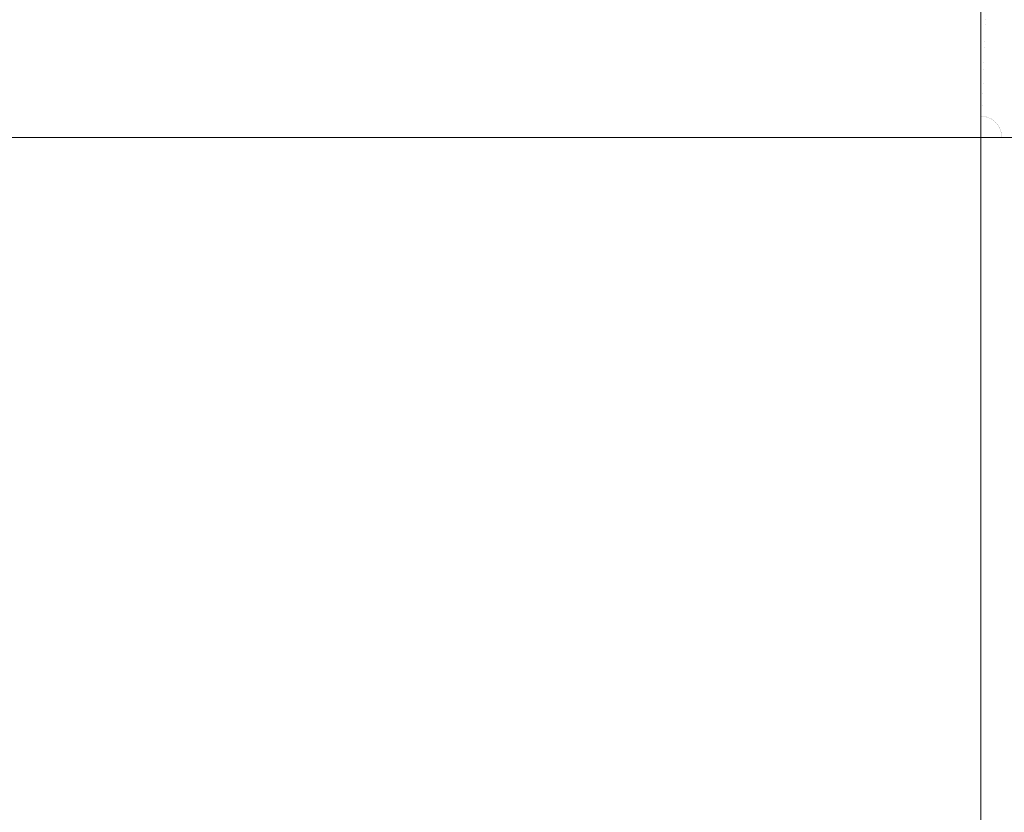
# Model space of a CAD drawing. Header units: centimetres. Extents: x -26 to 27.3, y -23.4 to -21.6.
# Tile 191 of 206: x 27.031 to 27.214, y -21.785 to -21.638. Entities that reach past the tile are written whole.
import ezdxf

# ---------------------------------------------------------------- set-up
doc = ezdxf.new("R2010")
doc.units = ezdxf.units.CM
doc.header["$LTSCALE"] = 2.54
doc.layers.add('Lucido design-1', color=7, linetype='Continuous')

# ---------------------------------------------------------------- blocks, each defined once
blk = doc.blocks.new('Gruppo-4-1')
at = {"color": 7, "linetype": 'Continuous', "lineweight": 9}
for points, invisible_edges in [([(-25.89065, -21.63472, -9.38521), (-25.89065, -21.63825, -9.38437), (27.20935, -21.63825, -9.38437), (27.20935, -21.63472, -9.38521)], 10), ([(27.20935, -21.63417, -10.17863), (27.21044, -21.6342, -10.17863), (27.21028, -21.6381, -10.17958), (27.20935, -21.63808, -10.17958)], 7), ([(27.21024, -21.63892, -9.38422), (27.21042, -21.63475, -9.38521), (27.20935, -21.63472, -9.38521), (27.20935, -21.63825, -9.38437)], 11), ([(27.21024, -21.63892, -9.38422), (27.21113, -21.63897, -9.38422), (27.21149, -21.63481, -9.38521), (27.21042, -21.63475, -9.38521)], 15), ([(27.21044, -21.6342, -10.17863), (27.21153, -21.63427, -10.17863), (27.2112, -21.63816, -10.17958), (27.21028, -21.6381, -10.17958)], 15), ([(27.21113, -21.63897, -9.38422), (27.21202, -21.63907, -9.38422), (27.21255, -21.63493, -9.38521), (27.21149, -21.63481, -9.38521)], 15), ([(27.21153, -21.63427, -10.17863), (27.21262, -21.63438, -10.17863), (27.21212, -21.63825, -10.17958), (27.2112, -21.63816, -10.17958)], 15), ([(27.21262, -21.63438, -10.17863), (27.2137, -21.63454, -10.17863), (27.21304, -21.63839, -10.17958), (27.21212, -21.63825, -10.17958)], 15), ([(27.2137, -21.63454, -10.17863), (27.21477, -21.63475, -10.17863), (27.21395, -21.63857, -10.17958), (27.21304, -21.63839, -10.17958)], 15), ([(27.21202, -21.63907, -9.38422), (27.2129, -21.6392, -9.38422), (27.21361, -21.63509, -9.38521), (27.21255, -21.63493, -9.38521)], 15), ([(27.2129, -21.6392, -9.38422), (27.21377, -21.63937, -9.38422), (27.21465, -21.63529, -9.38521), (27.21361, -21.63509, -9.38521)], 15), ([(27.20935, -21.6389, -9.38422), (27.20935, -21.63825, -9.38437), (-25.89065, -21.63825, -9.38437), (-25.89065, -21.6389, -9.38422)], 10), ([(27.20935, -21.63808, -10.17958), (27.20935, -21.63824, -10.17962), (9.50935, -21.63824, -10.17962), (9.50935, -21.63808, -10.17958)], 10), ([(9.50935, -21.64201, -10.18038), (9.50935, -21.63824, -10.17962), (27.20935, -21.63824, -10.17962), (27.20935, -21.64201, -10.18038)], 10), ([(27.20935, -21.63824, -10.17962), (27.20935, -21.63808, -10.17958), (27.21028, -21.6381, -10.17958)], 10), ([(27.21028, -21.6381, -10.17958), (27.21011, -21.64203, -10.18038), (27.20935, -21.64201, -10.18038), (27.20935, -21.63824, -10.17962)], 11), ([(27.20935, -21.63825, -9.38437), (27.20935, -21.6389, -9.38422), (27.21024, -21.63892, -9.38422)], 10), ([(27.21028, -21.6381, -10.17958), (27.2112, -21.63816, -10.17958), (27.21087, -21.64208, -10.18038), (27.21011, -21.64203, -10.18038)], 15), ([(27.2112, -21.63816, -10.17958), (27.21212, -21.63825, -10.17958), (27.21162, -21.64216, -10.18038), (27.21087, -21.64208, -10.18038)], 15), ([(27.21212, -21.63825, -10.17958), (27.21304, -21.63839, -10.17958), (27.21237, -21.64227, -10.18038), (27.21162, -21.64216, -10.18038)], 15), ([(27.21304, -21.63839, -10.17958), (27.21395, -21.63857, -10.17958), (27.21312, -21.64241, -10.18038), (27.21237, -21.64227, -10.18038)], 15), ([(-25.89065, -21.6389, -9.38422), (-25.89065, -21.64253, -9.38352), (27.20935, -21.64253, -9.38352), (27.20935, -21.6389, -9.38422)], 10), ([(27.21006, -21.64314, -9.38341), (27.21024, -21.63892, -9.38422), (27.20935, -21.6389, -9.38422), (27.20935, -21.64253, -9.38352)], 11), ([(27.21006, -21.64314, -9.38341), (27.21078, -21.64318, -9.38341), (27.21113, -21.63897, -9.38422), (27.21024, -21.63892, -9.38422)], 15), ([(27.21078, -21.64318, -9.38341), (27.21148, -21.64326, -9.38341), (27.21202, -21.63907, -9.38422), (27.21113, -21.63897, -9.38422)], 15), ([(27.21148, -21.64326, -9.38341), (27.21219, -21.64336, -9.38341), (27.2129, -21.6392, -9.38422), (27.21202, -21.63907, -9.38422)], 15), ([(27.21219, -21.64336, -9.38341), (27.21289, -21.6435, -9.38341), (27.21377, -21.63937, -9.38422), (27.2129, -21.6392, -9.38422)], 15), ([(27.21289, -21.6435, -9.38341), (27.21358, -21.64366, -9.38341), (27.21464, -21.63958, -9.38422), (27.21377, -21.63937, -9.38422)], 15), ([(27.21395, -21.63857, -10.17958), (27.21485, -21.63878, -10.17958), (27.21386, -21.64259, -10.18038), (27.21312, -21.64241, -10.18038)], 15), ([(27.21358, -21.64366, -9.38341), (27.21426, -21.64386, -9.38341), (27.2155, -21.63982, -9.38422), (27.21464, -21.63958, -9.38422)], 15), ([(27.20935, -21.64201, -10.18038), (27.20935, -21.64252, -10.18046), (9.50935, -21.64252, -10.18046), (9.50935, -21.64201, -10.18038)], 10), ([(27.20935, -21.64252, -10.18046), (27.20935, -21.64201, -10.18038), (27.21011, -21.64203, -10.18038)], 10), ([(27.21011, -21.64203, -10.18038), (27.20994, -21.64598, -10.18102), (27.20935, -21.64597, -10.18102), (27.20935, -21.64252, -10.18046)], 11), ([(27.21011, -21.64203, -10.18038), (27.21087, -21.64208, -10.18038), (27.21053, -21.64602, -10.18102), (27.20994, -21.64598, -10.18102)], 15), ([(27.21087, -21.64208, -10.18038), (27.21162, -21.64216, -10.18038), (27.21112, -21.64608, -10.18102), (27.21053, -21.64602, -10.18102)], 15), ([(27.20935, -21.64312, -9.38341), (27.20935, -21.64253, -9.38352), (-25.89065, -21.64253, -9.38352), (-25.89065, -21.64312, -9.38341)], 10), ([(-25.89065, -21.64312, -9.38341), (-25.89065, -21.64684, -9.38286), (27.20935, -21.64684, -9.38286), (27.20935, -21.64312, -9.38341)], 10), ([(9.50935, -21.64597, -10.18102), (9.50935, -21.64252, -10.18046), (27.20935, -21.64252, -10.18046), (27.20935, -21.64597, -10.18102)], 10), ([(27.20935, -21.64253, -9.38352), (27.20935, -21.64312, -9.38341), (27.21006, -21.64314, -9.38341)], 10), ([(27.20988, -21.64739, -9.38278), (27.21006, -21.64314, -9.38341), (27.20935, -21.64312, -9.38341), (27.20935, -21.64684, -9.38286)], 11), ([(27.20988, -21.64739, -9.38278), (27.21041, -21.64742, -9.38278), (27.21078, -21.64318, -9.38341), (27.21006, -21.64314, -9.38341)], 15), ([(27.21041, -21.64742, -9.38278), (27.21094, -21.64748, -9.38278), (27.21148, -21.64326, -9.38341), (27.21078, -21.64318, -9.38341)], 15), ([(27.21094, -21.64748, -9.38278), (27.21147, -21.64756, -9.38278), (27.21219, -21.64336, -9.38341), (27.21148, -21.64326, -9.38341)], 15), ([(27.21162, -21.64216, -10.18038), (27.21237, -21.64227, -10.18038), (27.21171, -21.64617, -10.18102), (27.21112, -21.64608, -10.18102)], 15), ([(27.21147, -21.64756, -9.38278), (27.21199, -21.64766, -9.38278), (27.21289, -21.6435, -9.38341), (27.21219, -21.64336, -9.38341)], 15), ([(27.21237, -21.64227, -10.18038), (27.21312, -21.64241, -10.18038), (27.21229, -21.64628, -10.18102), (27.21171, -21.64617, -10.18102)], 15), ([(27.21199, -21.64766, -9.38278), (27.2125, -21.64778, -9.38278), (27.21358, -21.64366, -9.38341), (27.21289, -21.6435, -9.38341)], 15), ([(27.21312, -21.64241, -10.18038), (27.21386, -21.64259, -10.18038), (27.21286, -21.64642, -10.18102), (27.21229, -21.64628, -10.18102)], 15), ([(27.2125, -21.64778, -9.38278), (27.21302, -21.64793, -9.38278), (27.21426, -21.64386, -9.38341), (27.21358, -21.64366, -9.38341)], 15), ([(27.21386, -21.64259, -10.18038), (27.21459, -21.6428, -10.18038), (27.21343, -21.64658, -10.18102), (27.21286, -21.64642, -10.18102)], 15), ([(27.21302, -21.64793, -9.38278), (27.21352, -21.64809, -9.38278), (27.21494, -21.64408, -9.38341), (27.21426, -21.64386, -9.38341)], 15), ([(27.21459, -21.6428, -10.18038), (27.21531, -21.64303, -10.18038), (27.21399, -21.64676, -10.18102), (27.21343, -21.64658, -10.18102)], 15), ([(27.21352, -21.64809, -9.38278), (27.21402, -21.64828, -9.38278), (27.21561, -21.64433, -9.38341), (27.21494, -21.64408, -9.38341)], 15), ([(27.20935, -21.64738, -9.38278), (27.20935, -21.64684, -9.38286), (-25.89065, -21.64684, -9.38286), (-25.89065, -21.64738, -9.38278)], 10), ([(-25.89065, -21.64738, -9.38278), (-25.89065, -21.65117, -9.38238), (27.20935, -21.65117, -9.38238), (27.20935, -21.64738, -9.38278)], 10), ([(27.20935, -21.64597, -10.18102), (27.20935, -21.64684, -10.18112), (9.50935, -21.64684, -10.18112), (9.50935, -21.64597, -10.18102)], 10), ([(9.50935, -21.64994, -10.1815), (9.50935, -21.64684, -10.18112), (27.20935, -21.64684, -10.18112), (27.20935, -21.64994, -10.1815)], 10), ([(27.20935, -21.64684, -10.18112), (27.20935, -21.64597, -10.18102), (27.20994, -21.64598, -10.18102)], 10), ([(27.20994, -21.64598, -10.18102), (27.20978, -21.64995, -10.1815), (27.20935, -21.64994, -10.1815), (27.20935, -21.64684, -10.18112)], 11), ([(27.20935, -21.64684, -9.38286), (27.20935, -21.64738, -9.38278), (27.20988, -21.64739, -9.38278)], 10), ([(27.2097, -21.65168, -9.38233), (27.20988, -21.64739, -9.38278), (27.20935, -21.64738, -9.38278), (27.20935, -21.65117, -9.38238)], 11), ([(27.2097, -21.65168, -9.38233), (27.21005, -21.6517, -9.38233), (27.21041, -21.64742, -9.38278), (27.20988, -21.64739, -9.38278)], 15), ([(27.20994, -21.64598, -10.18102), (27.21053, -21.64602, -10.18102), (27.2102, -21.64998, -10.1815), (27.20978, -21.64995, -10.1815)], 15), ([(27.21005, -21.6517, -9.38233), (27.2104, -21.65174, -9.38233), (27.21094, -21.64748, -9.38278), (27.21041, -21.64742, -9.38278)], 15), ([(27.21053, -21.64602, -10.18102), (27.21112, -21.64608, -10.18102), (27.21062, -21.65002, -10.1815), (27.2102, -21.64998, -10.1815)], 15), ([(27.2104, -21.65174, -9.38233), (27.21074, -21.65179, -9.38233), (27.21147, -21.64756, -9.38278), (27.21094, -21.64748, -9.38278)], 15), ([(27.21112, -21.64608, -10.18102), (27.21171, -21.64617, -10.18102), (27.21103, -21.65009, -10.1815), (27.21062, -21.65002, -10.1815)], 15), ([(27.21074, -21.65179, -9.38233), (27.21108, -21.65185, -9.38233), (27.21199, -21.64766, -9.38278), (27.21147, -21.64756, -9.38278)], 15), ([(27.21171, -21.64617, -10.18102), (27.21229, -21.64628, -10.18102), (27.21145, -21.65017, -10.1815), (27.21103, -21.65009, -10.1815)], 15), ([(27.21229, -21.64628, -10.18102), (27.21286, -21.64642, -10.18102), (27.21186, -21.65026, -10.1815), (27.21145, -21.65017, -10.1815)], 15), ([(27.21286, -21.64642, -10.18102), (27.21343, -21.64658, -10.18102), (27.21227, -21.65038, -10.1815), (27.21186, -21.65026, -10.1815)], 15), ([(27.21343, -21.64658, -10.18102), (27.21399, -21.64676, -10.18102), (27.21267, -21.65051, -10.1815), (27.21227, -21.65038, -10.1815)], 15), ([(27.21399, -21.64676, -10.18102), (27.21454, -21.64697, -10.18102), (27.21306, -21.65066, -10.1815), (27.21267, -21.65051, -10.1815)], 15), ([(27.21454, -21.64697, -10.18102), (27.21509, -21.6472, -10.18102), (27.21345, -21.65083, -10.1815), (27.21306, -21.65066, -10.1815)], 15), ([(27.21509, -21.6472, -10.18102), (27.21562, -21.64746, -10.18102), (27.21383, -21.65101, -10.1815), (27.21345, -21.65083, -10.1815)], 15), ([(27.21108, -21.65185, -9.38233), (27.21142, -21.65193, -9.38233), (27.2125, -21.64778, -9.38278), (27.21199, -21.64766, -9.38278)], 15), ([(27.21142, -21.65193, -9.38233), (27.21176, -21.65203, -9.38233), (27.21302, -21.64793, -9.38278), (27.2125, -21.64778, -9.38278)], 15), ([(27.21176, -21.65203, -9.38233), (27.21209, -21.65214, -9.38233), (27.21352, -21.64809, -9.38278), (27.21302, -21.64793, -9.38278)], 15), ([(27.21209, -21.65214, -9.38233), (27.21242, -21.65226, -9.38233), (27.21402, -21.64828, -9.38278), (27.21352, -21.64809, -9.38278)], 15), ([(27.21242, -21.65226, -9.38233), (27.21274, -21.6524, -9.38233), (27.21451, -21.64849, -9.38278), (27.21402, -21.64828, -9.38278)], 15), ([(27.21274, -21.6524, -9.38233), (27.21305, -21.65255, -9.38233), (27.21498, -21.64872, -9.38278), (27.21451, -21.64849, -9.38278)], 15), ([(27.21305, -21.65255, -9.38233), (27.21336, -21.65271, -9.38233), (27.21545, -21.64897, -9.38278), (27.21498, -21.64872, -9.38278)], 15), ([(27.21336, -21.65271, -9.38233), (27.21366, -21.65289, -9.38233), (27.21591, -21.64924, -9.38278), (27.21545, -21.64897, -9.38278)], 15), ([(27.21366, -21.65289, -9.38233), (27.21396, -21.65308, -9.38233), (27.21636, -21.64952, -9.38278), (27.21591, -21.64924, -9.38278)], 15), ([(27.20935, -21.65167, -9.38233), (27.20935, -21.65117, -9.38238), (-25.89065, -21.65117, -9.38238), (-25.89065, -21.65167, -9.38233)], 10), ([(27.20935, -21.64994, -10.1815), (27.20935, -21.65117, -10.18159), (9.50935, -21.65117, -10.18159), (9.50935, -21.64994, -10.1815)], 10), ([(9.50935, -21.65393, -10.18181), (9.50935, -21.65117, -10.18159), (27.20935, -21.65117, -10.18159), (27.20935, -21.65393, -10.18181)], 10), ([(27.20935, -21.65117, -10.18159), (27.20935, -21.64994, -10.1815), (27.20978, -21.64995, -10.1815)], 10), ([(27.20978, -21.64995, -10.1815), (27.20961, -21.65393, -10.18181), (27.20935, -21.65393, -10.18181), (27.20935, -21.65117, -10.18159)], 11), ([(27.20935, -21.65117, -9.38238), (27.20935, -21.65167, -9.38233), (27.2097, -21.65168, -9.38233)], 10), ([(27.20978, -21.64995, -10.1815), (27.2102, -21.64998, -10.1815), (27.20986, -21.65395, -10.18181), (27.20961, -21.65393, -10.18181)], 15), ([(27.2102, -21.64998, -10.1815), (27.21062, -21.65002, -10.1815), (27.21011, -21.65398, -10.18181), (27.20986, -21.65395, -10.18181)], 15), ([(27.21062, -21.65002, -10.1815), (27.21103, -21.65009, -10.1815), (27.21036, -21.65401, -10.18181), (27.21011, -21.65398, -10.18181)], 15), ([(27.21103, -21.65009, -10.1815), (27.21145, -21.65017, -10.1815), (27.21061, -21.65406, -10.18181), (27.21036, -21.65401, -10.18181)], 15), ([(27.21145, -21.65017, -10.1815), (27.21186, -21.65026, -10.1815), (27.21085, -21.65412, -10.18181), (27.21061, -21.65406, -10.18181)], 15), ([(27.21186, -21.65026, -10.1815), (27.21227, -21.65038, -10.1815), (27.2111, -21.65419, -10.18181), (27.21085, -21.65412, -10.18181)], 15), ([(27.21227, -21.65038, -10.1815), (27.21267, -21.65051, -10.1815), (27.21134, -21.65427, -10.18181), (27.2111, -21.65419, -10.18181)], 15), ([(27.21267, -21.65051, -10.1815), (27.21306, -21.65066, -10.1815), (27.21158, -21.65436, -10.18181), (27.21134, -21.65427, -10.18181)], 15), ([(27.21306, -21.65066, -10.1815), (27.21345, -21.65083, -10.1815), (27.21181, -21.65446, -10.18181), (27.21158, -21.65436, -10.18181)], 15), ([(27.21345, -21.65083, -10.1815), (27.21383, -21.65101, -10.1815), (27.21204, -21.65457, -10.18181), (27.21181, -21.65446, -10.18181)], 15), ([(27.21383, -21.65101, -10.1815), (27.2142, -21.65121, -10.1815), (27.21226, -21.65468, -10.18181), (27.21204, -21.65457, -10.18181)], 15), ([(27.2142, -21.65121, -10.1815), (27.21457, -21.65142, -10.1815), (27.21248, -21.65481, -10.18181), (27.21226, -21.65468, -10.18181)], 15), ([(-25.89065, -21.65167, -9.38233), (-25.89065, -21.65553, -9.3821), (27.20935, -21.65553, -9.3821), (27.20935, -21.65167, -9.38233)], 10), ([(27.20952, -21.65598, -9.38207), (27.2097, -21.65168, -9.38233), (27.20935, -21.65167, -9.38233), (27.20935, -21.65553, -9.3821)], 11), ([(27.20952, -21.65598, -9.38207), (27.20969, -21.65599, -9.38207), (27.21005, -21.6517, -9.38233), (27.2097, -21.65168, -9.38233)], 15), ([(27.20969, -21.65599, -9.38207), (27.20985, -21.656, -9.38207), (27.2104, -21.65174, -9.38233), (27.21005, -21.6517, -9.38233)], 15), ([(27.20985, -21.656, -9.38207), (27.21001, -21.65603, -9.38207), (27.21074, -21.65179, -9.38233), (27.2104, -21.65174, -9.38233)], 15), ([(27.21001, -21.65603, -9.38207), (27.21018, -21.65606, -9.38207), (27.21108, -21.65185, -9.38233), (27.21074, -21.65179, -9.38233)], 15), ([(27.21018, -21.65606, -9.38207), (27.21034, -21.6561, -9.38207), (27.21142, -21.65193, -9.38233), (27.21108, -21.65185, -9.38233)], 15), ([(27.21034, -21.6561, -9.38207), (27.2105, -21.65614, -9.38207), (27.21176, -21.65203, -9.38233), (27.21142, -21.65193, -9.38233)], 15), ([(27.2105, -21.65614, -9.38207), (27.21066, -21.6562, -9.38207), (27.21209, -21.65214, -9.38233), (27.21176, -21.65203, -9.38233)], 15), ([(27.21066, -21.6562, -9.38207), (27.21081, -21.65625, -9.38207), (27.21242, -21.65226, -9.38233), (27.21209, -21.65214, -9.38233)], 15), ([(27.21081, -21.65625, -9.38207), (27.21097, -21.65632, -9.38207), (27.21274, -21.6524, -9.38233), (27.21242, -21.65226, -9.38233)], 15), ([(27.21097, -21.65632, -9.38207), (27.21112, -21.65639, -9.38207), (27.21305, -21.65255, -9.38233), (27.21274, -21.6524, -9.38233)], 15), ([(27.21112, -21.65639, -9.38207), (27.21126, -21.65647, -9.38207), (27.21336, -21.65271, -9.38233), (27.21305, -21.65255, -9.38233)], 15), ([(27.21126, -21.65647, -9.38207), (27.21141, -21.65655, -9.38207), (27.21366, -21.65289, -9.38233), (27.21336, -21.65271, -9.38233)], 15), ([(27.21141, -21.65655, -9.38207), (27.21155, -21.65664, -9.38207), (27.21396, -21.65308, -9.38233), (27.21366, -21.65289, -9.38233)], 15), ([(27.21155, -21.65664, -9.38207), (27.21168, -21.65674, -9.38207), (27.21424, -21.65328, -9.38233), (27.21396, -21.65308, -9.38233)], 15), ([(27.21457, -21.65142, -10.1815), (27.21492, -21.65165, -10.1815), (27.21269, -21.65495, -10.18181), (27.21248, -21.65481, -10.18181)], 15), ([(27.21492, -21.65165, -10.1815), (27.21527, -21.65189, -10.1815), (27.2129, -21.6551, -10.18181), (27.21269, -21.65495, -10.18181)], 15), ([(27.21527, -21.65189, -10.1815), (27.2156, -21.65215, -10.1815), (27.2131, -21.65525, -10.18181), (27.2129, -21.6551, -10.18181)], 15), ([(27.2156, -21.65215, -10.1815), (27.21592, -21.65242, -10.1815), (27.21329, -21.65541, -10.18181), (27.2131, -21.65525, -10.18181)], 15), ([(27.21592, -21.65242, -10.1815), (27.21623, -21.65271, -10.1815), (27.21348, -21.65558, -10.18181), (27.21329, -21.65541, -10.18181)], 15), ([(27.21623, -21.65271, -10.1815), (27.21653, -21.65301, -10.1815), (27.21366, -21.65576, -10.18181), (27.21348, -21.65558, -10.18181)], 15), ([(27.21653, -21.65301, -10.1815), (27.21682, -21.65332, -10.1815), (27.21383, -21.65595, -10.18181), (27.21366, -21.65576, -10.18181)], 15), ([(27.20935, -21.65393, -10.18181), (27.20935, -21.65553, -10.18188), (9.50935, -21.65553, -10.18188), (9.50935, -21.65393, -10.18181)], 10), ([(27.20961, -21.65393, -10.18181), (27.20944, -21.65792, -10.18197), (27.20935, -21.65792, -10.18197), (27.20935, -21.65553, -10.18188)], 11), ([(27.20935, -21.65553, -10.18188), (27.20935, -21.65393, -10.18181), (27.20961, -21.65393, -10.18181)], 10), ([(27.20961, -21.65393, -10.18181), (27.20986, -21.65395, -10.18181), (27.20952, -21.65792, -10.18197), (27.20944, -21.65792, -10.18197)], 15), ([(27.20986, -21.65395, -10.18181), (27.21011, -21.65398, -10.18181), (27.2096, -21.65793, -10.18197), (27.20952, -21.65792, -10.18197)], 15), ([(27.21011, -21.65398, -10.18181), (27.21036, -21.65401, -10.18181), (27.20969, -21.65794, -10.18197), (27.2096, -21.65793, -10.18197)], 15), ([(27.21036, -21.65401, -10.18181), (27.21061, -21.65406, -10.18181), (27.20977, -21.65796, -10.18197), (27.20969, -21.65794, -10.18197)], 15), ([(27.21061, -21.65406, -10.18181), (27.21085, -21.65412, -10.18181), (27.20985, -21.65798, -10.18197), (27.20977, -21.65796, -10.18197)], 15), ([(27.21085, -21.65412, -10.18181), (27.2111, -21.65419, -10.18181), (27.20993, -21.658, -10.18197), (27.20985, -21.65798, -10.18197)], 15), ([(27.2111, -21.65419, -10.18181), (27.21134, -21.65427, -10.18181), (27.21001, -21.65803, -10.18197), (27.20993, -21.658, -10.18197)], 15), ([(27.21134, -21.65427, -10.18181), (27.21158, -21.65436, -10.18181), (27.21009, -21.65806, -10.18197), (27.21001, -21.65803, -10.18197)], 15), ([(27.21158, -21.65436, -10.18181), (27.21181, -21.65446, -10.18181), (27.21017, -21.65809, -10.18197), (27.21009, -21.65806, -10.18197)], 15), ([(27.21181, -21.65446, -10.18181), (27.21204, -21.65457, -10.18181), (27.21024, -21.65813, -10.18197), (27.21017, -21.65809, -10.18197)], 15), ([(27.21204, -21.65457, -10.18181), (27.21226, -21.65468, -10.18181), (27.21031, -21.65817, -10.18197), (27.21024, -21.65813, -10.18197)], 15), ([(27.21226, -21.65468, -10.18181), (27.21248, -21.65481, -10.18181), (27.21039, -21.65821, -10.18197), (27.21031, -21.65817, -10.18197)], 15), ([(27.21248, -21.65481, -10.18181), (27.21269, -21.65495, -10.18181), (27.21046, -21.65825, -10.18197), (27.21039, -21.65821, -10.18197)], 15), ([(27.21168, -21.65674, -9.38207), (27.21181, -21.65684, -9.38207), (27.21452, -21.65349, -9.38233), (27.21424, -21.65328, -9.38233)], 15), ([(27.21181, -21.65684, -9.38207), (27.21194, -21.65695, -9.38207), (27.21478, -21.65372, -9.38233), (27.21452, -21.65349, -9.38233)], 15), ([(27.21194, -21.65695, -9.38207), (27.21206, -21.65706, -9.38207), (27.21504, -21.65395, -9.38233), (27.21478, -21.65372, -9.38233)], 15), ([(27.21206, -21.65706, -9.38207), (27.21218, -21.65718, -9.38207), (27.21529, -21.6542, -9.38233), (27.21504, -21.65395, -9.38233)], 15), ([(27.21218, -21.65718, -9.38207), (27.21229, -21.6573, -9.38207), (27.21552, -21.65446, -9.38233), (27.21529, -21.6542, -9.38233)], 15), ([(27.21229, -21.6573, -9.38207), (27.2124, -21.65743, -9.38207), (27.21575, -21.65472, -9.38233), (27.21552, -21.65446, -9.38233)], 15), ([(27.2124, -21.65743, -9.38207), (27.2125, -21.65756, -9.38207), (27.21596, -21.655, -9.38233), (27.21575, -21.65472, -9.38233)], 15), ([(27.20935, -21.65597, -9.38207), (27.20935, -21.65553, -9.3821), (-25.89065, -21.65553, -9.3821), (-25.89065, -21.65597, -9.38207)], 10), ([(-25.89065, -21.65597, -9.38207), (-25.89065, -21.65989, -9.38199), (27.20935, -21.65989, -9.38199), (27.20935, -21.65597, -9.38207)], 8), ([(9.50935, -21.65792, -10.18197), (9.50935, -21.65553, -10.18188), (27.20935, -21.65553, -10.18188), (27.20935, -21.65792, -10.18197)], 10), ([(27.20935, -21.65553, -9.3821), (27.20935, -21.65597, -9.38207), (27.20952, -21.65598, -9.38207)], 10), ([(27.20935, -21.65989, -9.38199), (27.20952, -21.65598, -9.38207), (27.20935, -21.65597, -9.38207)], 3), ([(27.20935, -21.65989, -9.38199), (27.20969, -21.65599, -9.38207), (27.20952, -21.65598, -9.38207)], 11), ([(27.20935, -21.65989, -9.38199), (27.20985, -21.656, -9.38207), (27.20969, -21.65599, -9.38207)], 11), ([(27.20935, -21.65989, -9.38199), (27.21001, -21.65603, -9.38207), (27.20985, -21.656, -9.38207)], 11), ([(27.20935, -21.65989, -9.38199), (27.21018, -21.65606, -9.38207), (27.21001, -21.65603, -9.38207)], 11), ([(27.20935, -21.65989, -9.38199), (27.21034, -21.6561, -9.38207), (27.21018, -21.65606, -9.38207)], 11), ([(27.20935, -21.65989, -9.38199), (27.2105, -21.65614, -9.38207), (27.21034, -21.6561, -9.38207)], 11), ([(27.20935, -21.65989, -9.38199), (27.21066, -21.6562, -9.38207), (27.2105, -21.65614, -9.38207)], 11), ([(27.20935, -21.65989, -9.38199), (27.21081, -21.65625, -9.38207), (27.21066, -21.6562, -9.38207)], 11), ([(27.20935, -21.65989, -9.38199), (27.21097, -21.65632, -9.38207), (27.21081, -21.65625, -9.38207)], 11), ([(27.20935, -21.65989, -9.38199), (27.21112, -21.65639, -9.38207), (27.21097, -21.65632, -9.38207)], 11), ([(27.20935, -21.65989, -9.38199), (27.21126, -21.65647, -9.38207), (27.21112, -21.65639, -9.38207)], 11), ([(27.20935, -21.65989, -9.38199), (27.21141, -21.65655, -9.38207), (27.21126, -21.65647, -9.38207)], 11), ([(27.20935, -21.65989, -9.38199), (27.21155, -21.65664, -9.38207), (27.21141, -21.65655, -9.38207)], 11), ([(27.20935, -21.65989, -9.38199), (27.21168, -21.65674, -9.38207), (27.21155, -21.65664, -9.38207)], 11), ([(27.21269, -21.65495, -10.18181), (27.2129, -21.6551, -10.18181), (27.21053, -21.6583, -10.18197), (27.21046, -21.65825, -10.18197)], 15), ([(27.2129, -21.6551, -10.18181), (27.2131, -21.65525, -10.18181), (27.21059, -21.65835, -10.18197), (27.21053, -21.6583, -10.18197)], 15), ([(27.2131, -21.65525, -10.18181), (27.21329, -21.65541, -10.18181), (27.21066, -21.65841, -10.18197), (27.21059, -21.65835, -10.18197)], 15), ([(27.21329, -21.65541, -10.18181), (27.21348, -21.65558, -10.18181), (27.21072, -21.65846, -10.18197), (27.21066, -21.65841, -10.18197)], 15), ([(27.21348, -21.65558, -10.18181), (27.21366, -21.65576, -10.18181), (27.21078, -21.65852, -10.18197), (27.21072, -21.65846, -10.18197)], 15), ([(27.21366, -21.65576, -10.18181), (27.21383, -21.65595, -10.18181), (27.21083, -21.65859, -10.18197), (27.21078, -21.65852, -10.18197)], 15), ([(27.21383, -21.65595, -10.18181), (27.21399, -21.65614, -10.18181), (27.21089, -21.65865, -10.18197), (27.21083, -21.65859, -10.18197)], 15), ([(27.21399, -21.65614, -10.18181), (27.21415, -21.65634, -10.18181), (27.21094, -21.65872, -10.18197), (27.21089, -21.65865, -10.18197)], 15), ([(27.21415, -21.65634, -10.18181), (27.21429, -21.65655, -10.18181), (27.21099, -21.65878, -10.18197), (27.21094, -21.65872, -10.18197)], 15), ([(27.21429, -21.65655, -10.18181), (27.21443, -21.65676, -10.18181), (27.21103, -21.65885, -10.18197), (27.21099, -21.65878, -10.18197)], 15), ([(27.2125, -21.65756, -9.38207), (27.2126, -21.6577, -9.38207), (27.21616, -21.65529, -9.38233), (27.21596, -21.655, -9.38233)], 15), ([(27.2126, -21.6577, -9.38207), (27.21269, -21.65783, -9.38207), (27.21635, -21.65558, -9.38233), (27.21616, -21.65529, -9.38233)], 15), ([(27.21269, -21.65783, -9.38207), (27.21277, -21.65798, -9.38207), (27.21653, -21.65588, -9.38233), (27.21635, -21.65558, -9.38233)], 15), ([(27.21277, -21.65798, -9.38207), (27.21285, -21.65813, -9.38207), (27.21669, -21.65619, -9.38233), (27.21653, -21.65588, -9.38233)], 15), ([(27.21285, -21.65813, -9.38207), (27.21292, -21.65828, -9.38207), (27.21684, -21.6565, -9.38233), (27.21669, -21.65619, -9.38233)], 15), ([(27.21292, -21.65828, -9.38207), (27.21299, -21.65843, -9.38207), (27.21698, -21.65682, -9.38233), (27.21684, -21.6565, -9.38233)], 15), ([(27.20935, -21.65792, -10.18197), (27.20935, -21.65989, -10.18199), (9.50935, -21.65989, -10.18199), (9.50935, -21.65792, -10.18197)], 8), ([(27.20935, -21.65989, -9.38199), (27.21181, -21.65684, -9.38207), (27.21168, -21.65674, -9.38207)], 11), ([(27.20935, -21.65989, -9.38199), (27.21194, -21.65695, -9.38207), (27.21181, -21.65684, -9.38207)], 11), ([(27.20935, -21.65989, -9.38199), (27.21206, -21.65706, -9.38207), (27.21194, -21.65695, -9.38207)], 11), ([(27.20935, -21.65989, -9.38199), (27.21218, -21.65718, -9.38207), (27.21206, -21.65706, -9.38207)], 11), ([(27.20935, -21.65989, -9.38199), (27.21229, -21.6573, -9.38207), (27.21218, -21.65718, -9.38207)], 11), ([(27.20935, -21.65989, -9.38199), (27.2124, -21.65743, -9.38207), (27.21229, -21.6573, -9.38207)], 11), ([(27.20935, -21.65989, -9.38199), (27.2125, -21.65756, -9.38207), (27.2124, -21.65743, -9.38207)], 11), ([(27.20935, -21.65989, -9.38199), (27.2126, -21.6577, -9.38207), (27.2125, -21.65756, -9.38207)], 11), ([(27.20935, -21.65989, -9.38199), (27.21269, -21.65783, -9.38207), (27.2126, -21.6577, -9.38207)], 11), ([(27.20935, -21.65989, -9.38199), (27.21277, -21.65798, -9.38207), (27.21269, -21.65783, -9.38207)], 11), ([(27.20935, -21.65792, -10.18197), (27.20944, -21.65792, -10.18197), (27.20935, -21.65989, -10.18199)], 3), ([(27.20944, -21.65792, -10.18197), (27.20952, -21.65792, -10.18197), (27.20935, -21.65989, -10.18199)], 11), ([(27.20952, -21.65792, -10.18197), (27.2096, -21.65793, -10.18197), (27.20935, -21.65989, -10.18199)], 11), ([(27.2096, -21.65793, -10.18197), (27.20969, -21.65794, -10.18197), (27.20935, -21.65989, -10.18199)], 11), ([(27.20969, -21.65794, -10.18197), (27.20977, -21.65796, -10.18197), (27.20935, -21.65989, -10.18199)], 11), ([(27.20977, -21.65796, -10.18197), (27.20985, -21.65798, -10.18197), (27.20935, -21.65989, -10.18199)], 11), ([(27.20935, -21.65989, -9.38199), (27.21285, -21.65813, -9.38207), (27.21277, -21.65798, -9.38207)], 11), ([(27.20985, -21.65798, -10.18197), (27.20993, -21.658, -10.18197), (27.20935, -21.65989, -10.18199)], 11), ([(27.20993, -21.658, -10.18197), (27.21001, -21.65803, -10.18197), (27.20935, -21.65989, -10.18199)], 11), ([(27.21001, -21.65803, -10.18197), (27.21009, -21.65806, -10.18197), (27.20935, -21.65989, -10.18199)], 11), ([(27.21009, -21.65806, -10.18197), (27.21017, -21.65809, -10.18197), (27.20935, -21.65989, -10.18199)], 11), ([(27.21017, -21.65809, -10.18197), (27.21024, -21.65813, -10.18197), (27.20935, -21.65989, -10.18199)], 11), ([(27.20935, -21.65989, -9.38199), (27.21292, -21.65828, -9.38207), (27.21285, -21.65813, -9.38207)], 11), ([(27.21024, -21.65813, -10.18197), (27.21031, -21.65817, -10.18197), (27.20935, -21.65989, -10.18199)], 11), ([(27.21031, -21.65817, -10.18197), (27.21039, -21.65821, -10.18197), (27.20935, -21.65989, -10.18199)], 11), ([(27.21039, -21.65821, -10.18197), (27.21046, -21.65825, -10.18197), (27.20935, -21.65989, -10.18199)], 11), ([(27.21046, -21.65825, -10.18197), (27.21053, -21.6583, -10.18197), (27.20935, -21.65989, -10.18199)], 11), ([(27.20935, -21.65989, -9.38199), (27.21299, -21.65843, -9.38207), (27.21292, -21.65828, -9.38207)], 11), ([(27.21053, -21.6583, -10.18197), (27.21059, -21.65835, -10.18197), (27.20935, -21.65989, -10.18199)], 11), ([(27.21059, -21.65835, -10.18197), (27.21066, -21.65841, -10.18197), (27.20935, -21.65989, -10.18199)], 11), ([(27.21066, -21.65841, -10.18197), (27.21072, -21.65846, -10.18197), (27.20935, -21.65989, -10.18199)], 11), ([(27.20935, -21.65989, -9.38199), (27.21305, -21.65858, -9.38207), (27.21299, -21.65843, -9.38207)], 11), ([(27.21072, -21.65846, -10.18197), (27.21078, -21.65852, -10.18197), (27.20935, -21.65989, -10.18199)], 11), ([(27.21078, -21.65852, -10.18197), (27.21083, -21.65859, -10.18197), (27.20935, -21.65989, -10.18199)], 11), ([(27.21443, -21.65676, -10.18181), (27.21456, -21.65698, -10.18181), (27.21107, -21.65893, -10.18197), (27.21103, -21.65885, -10.18197)], 15), ([(27.21456, -21.65698, -10.18181), (27.21468, -21.6572, -10.18181), (27.21111, -21.659, -10.18197), (27.21107, -21.65893, -10.18197)], 15), ([(27.21468, -21.6572, -10.18181), (27.21478, -21.65743, -10.18181), (27.21115, -21.65908, -10.18197), (27.21111, -21.659, -10.18197)], 15), ([(27.21478, -21.65743, -10.18181), (27.21488, -21.65767, -10.18181), (27.21118, -21.65915, -10.18197), (27.21115, -21.65908, -10.18197)], 15), ([(27.21488, -21.65767, -10.18181), (27.21497, -21.6579, -10.18181), (27.21121, -21.65923, -10.18197), (27.21118, -21.65915, -10.18197)], 15), ([(27.21497, -21.6579, -10.18181), (27.21505, -21.65814, -10.18181), (27.21124, -21.65931, -10.18197), (27.21121, -21.65923, -10.18197)], 15), ([(27.21505, -21.65814, -10.18181), (27.21512, -21.65839, -10.18181), (27.21126, -21.65939, -10.18197), (27.21124, -21.65931, -10.18197)], 15), ([(27.21512, -21.65839, -10.18181), (27.21518, -21.65863, -10.18181), (27.21128, -21.65947, -10.18197), (27.21126, -21.65939, -10.18197)], 15), ([(27.21299, -21.65843, -9.38207), (27.21305, -21.65858, -9.38207), (27.2171, -21.65715, -9.38233), (27.21698, -21.65682, -9.38233)], 15), ([(27.21305, -21.65858, -9.38207), (27.2131, -21.65874, -9.38207), (27.21721, -21.65748, -9.38233), (27.2171, -21.65715, -9.38233)], 15), ([(27.2131, -21.65874, -9.38207), (27.21314, -21.6589, -9.38207), (27.21731, -21.65782, -9.38233), (27.21721, -21.65748, -9.38233)], 15), ([(27.21314, -21.6589, -9.38207), (27.21318, -21.65906, -9.38207), (27.21739, -21.65816, -9.38233), (27.21731, -21.65782, -9.38233)], 15), ([(27.21318, -21.65906, -9.38207), (27.21321, -21.65923, -9.38207), (27.21745, -21.6585, -9.38233), (27.21739, -21.65816, -9.38233)], 15), ([(27.21321, -21.65923, -9.38207), (27.21324, -21.65939, -9.38207), (27.21751, -21.65884, -9.38233), (27.21745, -21.6585, -9.38233)], 15), ([(27.20935, -21.65989, -10.18199), (27.20935, -23.25989, -10.18199), (9.34441, -23.12777, -10.18199), (9.35566, -23.12179, -10.18199)], 10), ([(9.35566, -23.12179, -10.18199), (9.36665, -23.11535, -10.18199), (27.20935, -21.65989, -10.18199)], 10), ([(27.20935, -21.65989, -10.18199), (9.36665, -23.11535, -10.18199), (9.37735, -23.10844, -10.18199)], 9), ([(27.20935, -21.65989, -10.18199), (9.37735, -23.10844, -10.18199), (9.38774, -23.10109, -10.18199)], 9), ([(9.38774, -23.10109, -10.18199), (9.39782, -23.0933, -10.18199), (27.20935, -21.65989, -10.18199)], 10), ([(27.20935, -21.65989, -10.18199), (9.39782, -23.0933, -10.18199), (9.40756, -23.08509, -10.18199)], 9), ([(9.40756, -23.08509, -10.18199), (9.41693, -23.07647, -10.18199), (27.20935, -21.65989, -10.18199)], 10), ([(9.41693, -23.07647, -10.18199), (9.42594, -23.06747, -10.18199), (27.20935, -21.65989, -10.18199)], 10), ([(27.20935, -21.65989, -10.18199), (9.42594, -23.06747, -10.18199), (9.43455, -23.05809, -10.18199)], 9), ([(9.43455, -23.05809, -10.18199), (9.44276, -23.04835, -10.18199), (27.20935, -21.65989, -10.18199)], 10), ([(27.20935, -21.65989, -10.18199), (9.44276, -23.04835, -10.18199), (9.45055, -23.03828, -10.18199)], 9), ([(27.20935, -21.65989, -10.18199), (9.45055, -23.03828, -10.18199), (9.45791, -23.02788, -10.18199)], 9), ([(27.20935, -21.65989, -10.18199), (9.45791, -23.02788, -10.18199), (9.46481, -23.01718, -10.18199)], 9), ([(9.46481, -23.01718, -10.18199), (9.47126, -23.0062, -10.18199), (27.20935, -21.65989, -10.18199)], 10), ([(27.20935, -21.65989, -10.18199), (9.47126, -23.0062, -10.18199), (9.47723, -22.99495, -10.18199)], 9), ([(27.20935, -21.65989, -10.18199), (9.47723, -22.99495, -10.18199), (9.48272, -22.98346, -10.18199)], 9), ([(9.48272, -22.98346, -10.18199), (9.48772, -22.97174, -10.18199), (27.20935, -21.65989, -10.18199)], 10), ([(27.20935, -21.65989, -10.18199), (9.48772, -22.97174, -10.18199), (9.49222, -22.95983, -10.18199)], 9), ([(9.49222, -22.95983, -10.18199), (9.4962, -22.94773, -10.18199), (27.20935, -21.65989, -10.18199)], 10), ([(27.20935, -21.65989, -10.18199), (9.4962, -22.94773, -10.18199), (9.49967, -22.93548, -10.18199)], 9), ([(27.20935, -21.65989, -10.18199), (9.49967, -22.93548, -10.18199), (9.50262, -22.92309, -10.18199)], 9), ([(27.20935, -21.65989, -10.18199), (9.50262, -22.92309, -10.18199), (9.50504, -22.91059, -10.18199)], 9), ([(27.20935, -21.65989, -10.18199), (9.50504, -22.91059, -10.18199), (9.50692, -22.89799, -10.18199)], 9), ([(9.50692, -22.89799, -10.18199), (9.50827, -22.88533, -10.18199), (27.20935, -21.65989, -10.18199)], 10), ([(9.50827, -22.88533, -10.18199), (9.50908, -22.87262, -10.18199), (27.20935, -21.65989, -10.18199)], 10), ([(27.20935, -21.65989, -10.18199), (9.50908, -22.87262, -10.18199), (9.50935, -22.85989, -10.18199)], 9), ([(9.50935, -22.85989, -10.18199), (9.50935, -21.65989, -10.18199), (27.20935, -21.65989, -10.18199)], 8), ([(27.20935, -21.65989, -9.38199), (27.2131, -21.65874, -9.38207), (27.21305, -21.65858, -9.38207)], 11), ([(27.21083, -21.65859, -10.18197), (27.21089, -21.65865, -10.18197), (27.20935, -21.65989, -10.18199)], 11), ([(27.21089, -21.65865, -10.18197), (27.21094, -21.65872, -10.18197), (27.20935, -21.65989, -10.18199)], 11), ([(27.21094, -21.65872, -10.18197), (27.21099, -21.65878, -10.18197), (27.20935, -21.65989, -10.18199)], 11), ([(27.20935, -21.65989, -9.38199), (27.21314, -21.6589, -9.38207), (27.2131, -21.65874, -9.38207)], 11), ([(27.21099, -21.65878, -10.18197), (27.21103, -21.65885, -10.18197), (27.20935, -21.65989, -10.18199)], 11), ([(27.21103, -21.65885, -10.18197), (27.21107, -21.65893, -10.18197), (27.20935, -21.65989, -10.18199)], 11), ([(27.20935, -21.65989, -9.38199), (27.21318, -21.65906, -9.38207), (27.21314, -21.6589, -9.38207)], 11), ([(27.21107, -21.65893, -10.18197), (27.21111, -21.659, -10.18197), (27.20935, -21.65989, -10.18199)], 11), ([(27.21111, -21.659, -10.18197), (27.21115, -21.65908, -10.18197), (27.20935, -21.65989, -10.18199)], 11), ([(27.20935, -21.65989, -9.38199), (27.21321, -21.65923, -9.38207), (27.21318, -21.65906, -9.38207)], 11), ([(27.21115, -21.65908, -10.18197), (27.21118, -21.65915, -10.18197), (27.20935, -21.65989, -10.18199)], 11), ([(27.21118, -21.65915, -10.18197), (27.21121, -21.65923, -10.18197), (27.20935, -21.65989, -10.18199)], 11), ([(27.20935, -21.65989, -9.38199), (27.21324, -21.65939, -9.38207), (27.21321, -21.65923, -9.38207)], 11), ([(27.21121, -21.65923, -10.18197), (27.21124, -21.65931, -10.18197), (27.20935, -21.65989, -10.18199)], 11), ([(27.21124, -21.65931, -10.18197), (27.21126, -21.65939, -10.18197), (27.20935, -21.65989, -10.18199)], 11), ([(27.20935, -21.65989, -9.38199), (27.21325, -21.65956, -9.38207), (27.21324, -21.65939, -9.38207)], 11), ([(27.21126, -21.65939, -10.18197), (27.21128, -21.65947, -10.18197), (27.20935, -21.65989, -10.18199)], 11), ([(27.21128, -21.65947, -10.18197), (27.2113, -21.65955, -10.18197), (27.20935, -21.65989, -10.18199)], 11), ([(27.2113, -21.65955, -10.18197), (27.21131, -21.65964, -10.18197), (27.20935, -21.65989, -10.18199)], 11), ([(27.20935, -21.65989, -9.38199), (27.21327, -21.65972, -9.38207), (27.21325, -21.65956, -9.38207)], 11), ([(27.21131, -21.65964, -10.18197), (27.21132, -21.65972, -10.18197), (27.20935, -21.65989, -10.18199)], 11), ([(27.21327, -21.65972, -9.38207), (27.20935, -21.65989, -9.38199), (27.21132, -21.65989, -9.38203)], 9), ([(27.21132, -21.65972, -10.18197), (27.21132, -21.6598, -10.18197), (27.20935, -21.65989, -10.18199)], 11), ([(27.21132, -21.6598, -10.18197), (27.21133, -21.65989, -10.18197), (27.20935, -21.65989, -10.18199)], 9), ([(27.21132, -23.25989, -9.38203), (27.21132, -21.65989, -9.38203), (27.20935, -21.65989, -9.38199), (27.20935, -23.25989, -9.38199)], 1), ([(27.21133, -21.65989, -10.18197), (27.21133, -23.25989, -10.18197), (27.20935, -23.25989, -10.18199), (27.20935, -21.65989, -10.18199)], 1), ([(27.21518, -21.65863, -10.18181), (27.21523, -21.65888, -10.18181), (27.2113, -21.65955, -10.18197), (27.21128, -21.65947, -10.18197)], 15), ([(27.21523, -21.65888, -10.18181), (27.21527, -21.65913, -10.18181), (27.21131, -21.65964, -10.18197), (27.2113, -21.65955, -10.18197)], 15), ([(27.21527, -21.65913, -10.18181), (27.21529, -21.65938, -10.18181), (27.21132, -21.65972, -10.18197), (27.21131, -21.65964, -10.18197)], 15), ([(27.21529, -21.65938, -10.18181), (27.21531, -21.65964, -10.18181), (27.21132, -21.6598, -10.18197), (27.21132, -21.65972, -10.18197)], 15), ([(27.21531, -21.65964, -10.18181), (27.21531, -21.65989, -10.18181), (27.21133, -21.65989, -10.18197), (27.21132, -21.6598, -10.18197)], 13), ([(27.21132, -21.65989, -9.38203), (27.21327, -21.65989, -9.38207), (27.21327, -21.65972, -9.38207)], 10), ([(27.21327, -21.65989, -9.38207), (27.21132, -21.65989, -9.38203), (27.21132, -23.25989, -9.38203), (27.21327, -23.25989, -9.38207)], 10), ([(27.21531, -21.65989, -10.18181), (27.21531, -23.25989, -10.18181), (27.21133, -23.25989, -10.18197), (27.21133, -21.65989, -10.18197)], 5), ([(27.21324, -21.65939, -9.38207), (27.21325, -21.65956, -9.38207), (27.21754, -21.65919, -9.38233), (27.21751, -21.65884, -9.38233)], 15), ([(27.21325, -21.65956, -9.38207), (27.21327, -21.65972, -9.38207), (27.21757, -21.65954, -9.38233), (27.21754, -21.65919, -9.38233)], 15), ([(27.21757, -21.65954, -9.38233), (27.21327, -21.65972, -9.38207), (27.21327, -21.65989, -9.38207), (27.21531, -21.65989, -9.38219)], 11), ([(27.21327, -23.25989, -9.38207), (27.21531, -23.25989, -9.38219), (27.21531, -21.65989, -9.38219), (27.21327, -21.65989, -9.38207)], 10)]:
    blk.add_3dface(points, dxfattribs=dict(at, invisible_edges=invisible_edges))
blk.add_3dface([(-25.89065, -21.65989, -9.38199), (-25.89065, -23.25989, -9.38199), (27.20935, -23.25989, -9.38199), (27.20935, -21.65989, -9.38199)], dxfattribs=at)

msp = doc.modelspace()

# ---------------------------------------------------------------- block references
at = {"layer": 'Lucido design-1', "color": 7}
msp.add_blockref('Gruppo-4-1', (0, 0), dxfattribs=at)

doc.saveas('drawing.dxf')
